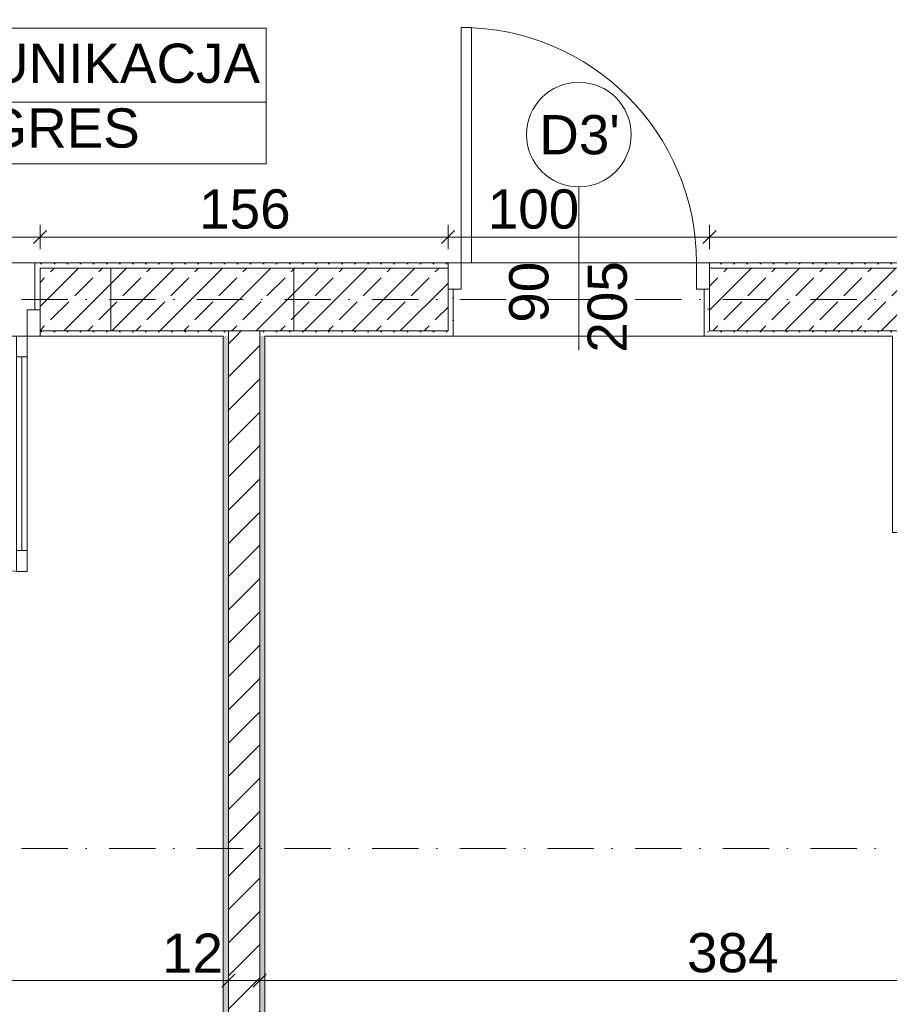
# Model space of a CAD drawing. Header units: millimetres. Extents: x -126271 to -91276, y -179170 to 5194.
# Tile 12 of 34: x -116908 to -113582, y -100562 to -96797. Entities that reach past the tile are written whole.
import ezdxf
from ezdxf.enums import TextEntityAlignment as Align

# ---------------------------------------------------------------- set-up
doc = ezdxf.new("R2010")
doc.units = ezdxf.units.MM
doc.header["$MEASUREMENT"] = 0
doc.linetypes.add('Kropki i Kreski', pattern=[335.138881, 176.388884, -88.194442, 0, -70.555556])
doc.linetypes.add('Przerywana', pattern=[282.222223, 141.111112, -141.111112])
for name, color, linetype, lineweight in [('Nowe_Drzwi Archicad_Nr_pióra__3', 7, 'Continuous', 13), ('Nowe_Konstrukcja - Słupy_Nr_pióra__21', 7, 'Continuous', 20), ('Nowe_Konstrukcja - Słupy_Nr_pióra__4', 8, 'Continuous', 13), ('Nowe_Konstrukcja - Słupy_Nr_pióra__41', 7, 'Continuous', 13), ('Nowe_Konstrukcja - Ściany zew_Nr_pióra__21', 7, 'Continuous', 20), ('Nowe_Konstrukcja - Ściany zew_Nr_pióra__3', 7, 'Continuous', 13), ('Nowe_Osie_Nr_pióra__4', 8, 'Continuous', 13), ('Nowe_Wymiarowanie - Ogólne_Nr_pióra__42', 8, 'Continuous', 25), ('Nowe_Znaczniki drzwi Archicada_Nr_pióra__2', 8, 'Continuous', 15), ('Nowe_Znaczniki drzwi Archicada_Nr_pióra__7', 7, 'Continuous', 35)]:
    doc.layers.add(name, color=color, linetype=linetype, lineweight=lineweight)
for name, color, linetype in [('Nowe_Elementy Modelu - Strefy', 7, 'Continuous'), ('Nowe_Konstrukcja - Słupy', 7, 'Continuous'), ('Nowe_Konstrukcja - Ściany zew', 7, 'Continuous'), ('Nowe_Osie', 7, 'Continuous'), ('Nowe_Wymiarowanie - Ogólne', 7, 'Continuous'), ('Nowe_Znaczniki drzwi Archicada', 7, 'Continuous')]:
    doc.layers.add(name, color=color, linetype=linetype)
for name, color, linetype, lineweight, true_color in [('Nowe_Elementy Modelu - Strefy_Nr_pióra__121', 7, 'Continuous', 0, 0xd5e3e3), ('Nowe_Konstrukcja - Słupy_Nr_pióra__1', 7, 'Continuous', 13, 0x6879ec), ('Nowe_Konstrukcja - Słupy_Nr_pióra__101', 250, 'Continuous', 13, 0x333333), ('Nowe_Konstrukcja - Ściany zew_Nr_pióra__23', 7, 'Continuous', 13, 0x858585), ('Nowe_Metryczki pomieszczeń Archicada_Nr_pióra__81', 7, 'Continuous', 13, 0x6a6a6a), ('Nowe_Wymiarowanie - Ogólne_Nr_pióra__81', 7, 'Continuous', 13, 0x6a6a6a), ('Nowe_Znaczniki drzwi Archicada_Nr_pióra__81', 7, 'Continuous', 13, 0x6a6a6a)]:
    doc.layers.add(name, color=color, linetype=linetype, lineweight=lineweight, true_color=true_color)
doc.styles.add('STYL_AUTOMATYCZNY_1', font='arial.ttf')
doc.styles.add('STYL_AUTOMATYCZNY_2', font='arial.ttf')
doc.dimstyles.new('STYL_AUTOMATYCZNY__1', dxfattribs={"dimtxt": 150, "dimasz": 47.5, "dimexe": 0.18, "dimexo": 0.0625, "dimgap": 0, "dimtad": 1, "dimtih": 1, "dimtoh": 1, "dimdec": 0, "dimlfac": 0.1, "dimzin": 0, "dimdsep": 46, "dimtxsty": 'STYL_AUTOMATYCZNY_1', "dimblk": 'ARROWHEAD_6', "dimblk1": 'ARROWHEAD_6', "dimblk2": 'ARROWHEAD_6', "dimcen": 0.09, "dimse1": 1, "dimse2": 1, "dimclrd": 256, "dimclre": 256, "dimclrt": 8, "dimazin": 0, "dimtfac": 1, "dimtdec": 4, "dimtmove": 0, "dimatfit": 3, "dimfxl": 0, "dimtolj": 1, "dimtzin": 0, "dimarcsym": 0})
doc.dimstyles.new('STYL_AUTOMATYCZNY__2', dxfattribs={"dimtxt": 150, "dimasz": 47.5, "dimexe": 0.18, "dimexo": 0.0625, "dimgap": 0, "dimtad": 1, "dimdec": 0, "dimlfac": 0.1, "dimzin": 0, "dimdsep": 46, "dimtxsty": 'STYL_AUTOMATYCZNY_1', "dimblk": 'ARROWHEAD_6', "dimblk1": 'ARROWHEAD_6', "dimblk2": 'ARROWHEAD_6', "dimcen": 0.09, "dimse1": 1, "dimse2": 1, "dimclrd": 256, "dimclre": 256, "dimclrt": 8, "dimazin": 0, "dimtfac": 1, "dimtdec": 4, "dimtmove": 0, "dimatfit": 3, "dimfxl": 0, "dimtolj": 1, "dimtzin": 0, "dimarcsym": 0})
doc.dimstyles.new('STYL_AUTOMATYCZNY__3', dxfattribs={"dimtxt": 150, "dimasz": 47.5, "dimexe": 0.18, "dimexo": 0.0625, "dimgap": 0, "dimtad": 1, "dimtih": 1, "dimtoh": 1, "dimdec": 0, "dimlfac": 0.1, "dimzin": 0, "dimdsep": 46, "dimtxsty": 'STYL_AUTOMATYCZNY_1', "dimblk": 'ARROWHEAD_6', "dimblk1": 'ARROWHEAD_6', "dimblk2": 'ARROWHEAD_6', "dimcen": 0.09, "dimse1": 1, "dimse2": 1, "dimclrd": 256, "dimclre": 256, "dimclrt": 8, "dimazin": 0, "dimtfac": 1, "dimtdec": 4, "dimtmove": 2, "dimatfit": 3, "dimfxl": 0, "dimtolj": 1, "dimtzin": 0, "dimarcsym": 0})
pattern_1 = [(45, (0, 0), (-63.63961, 63.63961), [])]
pattern_2 = [(0, (0, 0), (0, 86.60254), [0, -50]), (0, (25, 43.3), (0, 86.60254), [0, -50])]
pattern_3 = [(45, (0, 0), (-91.92388, 91.92388), []), (45, (-45.96, 45.96), (-91.92388, 91.92388), [97.5, -32.5])]

# ---------------------------------------------------------------- blocks, each defined once
blk = doc.blocks.new('KOMUNIKACJA_-01_01_4_1', base_point=(-117525.4, -97111.9))
at = {"layer": 'Nowe_Metryczki pomieszczeń Archicada_Nr_pióra__81', "color": 251, "linetype": 'Continuous', "lineweight": 13, "true_color": 0x6a6a6a}
for p, q in [((-118305.8, -96829.1), (-115965.2, -96829.1)), ((-118305.8, -97347.7), (-118305.8, -96829.1)), ((-118266.8, -96855), (-117564.4, -96855)), ((-118266.8, -97081.3), (-118266.8, -96855)), ((-117564.4, -96855), (-117564.4, -97081.3)), ((-117525.4, -96829.1), (-117525.4, -97347.7)), ((-115965.2, -96829.1), (-115965.2, -97347.7)), ((-117564.4, -97081.3), (-118266.8, -97081.3)), ((-118305.8, -97111.9), (-115965.2, -97111.9)), ((-115965.2, -97347.7), (-118305.8, -97347.7))]:
    blk.add_line(p, q, dxfattribs=at)
at = {"layer": 'Nowe_Metryczki pomieszczeń Archicada_Nr_pióra__81', "color": 251, "lineweight": 13, "true_color": 0x6a6a6a}
for tag, height, style, p in [('ROOM_NUMBER', 180, 'STYL_AUTOMATYCZNY_2', (-117915.6, -96957)), ('ROOM_NAME', 150, 'STYL_AUTOMATYCZNY_1', (-116745.3, -96963.2)), ('floor_f', 150, 'STYL_AUTOMATYCZNY_1', (-116745.3, -97210.7)), ('ROOM_CALC_AREA', 150, 'STYL_AUTOMATYCZNY_1', (-117915.6, -97224))]:
    blk.add_attdef(tag, text='', height=height, dxfattribs=dict(at, style=style)).set_placement(p, align=Align.MIDDLE_CENTER)
blk = doc.blocks.new('Ściana_14_1', base_point=(-115969.5, -97726.6))
at = {"layer": 'Nowe_Konstrukcja - Ściany zew_Nr_pióra__23', "linetype": 'Continuous', "lineweight": 13, "true_color": 0x858585}
h = blk.add_hatch(dxfattribs=at)
h.set_pattern_fill('Bloczki_ceramiczne_0001', color=252, style=0, pattern_type=2)
h.set_pattern_definition(pattern_1)
h.paths.add_polyline_path([(-115989.5, -97986.7), (-116109.5, -97986.7), (-116109.5, -98006.6), (-115989.5, -98006.6)])
h = blk.add_hatch(dxfattribs=at)
h.set_pattern_fill('Tynk_0001', color=252, style=0, pattern_type=2)
h.set_pattern_definition(pattern_2)
h.paths.add_polyline_path([(-116129.5, -98006.6), (-116129.5, -102826.6), (-116109.5, -102826.6), (-116109.5, -98006.6)])
h = blk.add_hatch(dxfattribs=at)
h.set_pattern_fill('Bloczki_ceramiczne_0001', color=252, style=0, pattern_type=2)
h.set_pattern_definition(pattern_1)
h.paths.add_polyline_path([(-115989.5, -102826.6), (-115989.5, -98006.6), (-116109.5, -98006.6), (-116109.5, -102826.6)])
h = blk.add_hatch(dxfattribs=at)
h.set_pattern_fill('Tynk_0001', color=252, style=0, pattern_type=2)
h.set_pattern_definition(pattern_2)
h.paths.add_polyline_path([(-115969.5, -102826.6), (-115969.5, -98006.6), (-115989.5, -98006.6), (-115989.5, -102826.6)])
at = {"layer": 'Nowe_Konstrukcja - Ściany zew_Nr_pióra__21', "color": 7, "linetype": 'Continuous', "lineweight": 20, "flags": 128}
for points in [[(-116129.5, -98006.6), (-116129.5, -102826.6)], [(-115969.5, -102826.6), (-115969.5, -98006.6)]]:
    blk.add_lwpolyline(points, dxfattribs=at)
at = {"layer": 'Nowe_Konstrukcja - Ściany zew_Nr_pióra__3', "color": 7, "linetype": 'Continuous', "lineweight": 13}
for p, q in [((-116109.5, -97986.7), (-116109.5, -98006.6)), ((-115989.5, -98006.6), (-115989.5, -97986.7)), ((-116109.5, -98006.6), (-116109.5, -102826.6)), ((-115989.5, -102826.6), (-115989.5, -98006.6))]:
    blk.add_line(p, q, dxfattribs=at)
blk = doc.blocks.new('Drzwi 27_2')
at = {"layer": 'Nowe_Drzwi Archicad_Nr_pióra__3', "color": 7, "linetype": 'Continuous', "lineweight": 13}
for p, q in [((410, 820), (410, 900)), ((410, 900), (450, 900)), ((450, 900), (450, 820)), ((450, 820), (410, 820)), ((430, 820), (430, 80)), ((410, 0), (410, 80)), ((410, 80), (450, 80)), ((450, 80), (450, 0)), ((-450, 0), (-500, 0)), ((-500, 0), (-500, -100)), ((-500, 0), (-500, -20)), ((-500, 0), (-500, -20)), ((-450, -100), (-450, 0)), ((450, 0), (410, 0)), ((500, 0), (450, 0)), ((450, 0), (450, -100)), ((500, -100), (500, 0)), ((500, 0), (500, -20)), ((500, 0), (500, -20)), ((-500, -20), (-500, -100)), ((-500, -20), (-500, -100)), ((500, -20), (500, -100)), ((500, -20), (500, -100)), ((-500, -100), (-450, -100)), ((-480, -100), (-480, -280)), ((450, -100), (500, -100)), ((480, -100), (480, -280)), ((-500, -280), (-480, -280)), ((500, -280), (480, -280))]:
    blk.add_line(p, q, dxfattribs=at)
at = {"layer": 'Nowe_Drzwi Archicad_Nr_pióra__3', "color": 7, "linetype": 'Continuous', "lineweight": 13, "flags": 128}
for points in [[(430, 820), (430, 80), (410, 80), (410, 820)], [(450, 820), (450, 80), (430, 80), (430, 820)]]:
    blk.add_lwpolyline(points, close=True, dxfattribs=at)
at = {"layer": 'Nowe_Drzwi Archicad_Nr_pióra__3', "color": 7, "linetype": 'Continuous', "lineweight": 13}
blk.add_arc((450, 0), 900, 90, 180, dxfattribs=at)
blk = doc.blocks.new('Drzwi 27_3')
at = {"layer": 'Nowe_Drzwi Archicad_Nr_pióra__3', "color": 7, "linetype": 'Continuous', "lineweight": 13}
for p, q in [((410, 0), (410, 900)), ((410, 900), (450, 900)), ((450, 900), (450, 0)), ((-450, 0), (-500, 0)), ((-500, 0), (-500, -100)), ((-500, 0), (-500, -20)), ((-500, 0), (-500, -20)), ((-450, -100), (-450, 0)), ((450, 0), (410, 0)), ((500, 0), (450, 0)), ((450, 0), (450, -100)), ((500, -100), (500, 0)), ((500, 0), (500, -20)), ((500, 0), (500, -20)), ((-500, -20), (-500, -100)), ((-500, -20), (-500, -100)), ((500, -20), (500, -100)), ((500, -20), (500, -100)), ((-500, -100), (-450, -100)), ((-480, -100), (-480, -280)), ((450, -100), (500, -100)), ((480, -100), (480, -280)), ((-500, -280), (-480, -280)), ((500, -280), (480, -280))]:
    blk.add_line(p, q, dxfattribs=at)
blk.add_arc((450, 0), 900, 90, 180, dxfattribs=at)
blk = doc.blocks.new('Znacznik D 27_10')
at = {"layer": 'Nowe_Znaczniki drzwi Archicada_Nr_pióra__2', "color": 8, "linetype": 'Continuous', "lineweight": 15, "flags": 128}
blk.add_lwpolyline([(-200, -770.6, 1), (200, -770.6, 1)], format="xyb", close=True, dxfattribs=at)
at = {"layer": 'Nowe_Znaczniki drzwi Archicada_Nr_pióra__81', "color": 251, "linetype": 'Continuous', "lineweight": 13, "true_color": 0x6a6a6a}
blk.add_line((0, -570.6), (0, 53.7), dxfattribs=at)
at = {"layer": 'Nowe_Znaczniki drzwi Archicada_Nr_pióra__7', "color": 7, "lineweight": 35, "char_height": 150, "attachment_point": 7, "style": 'STYL_AUTOMATYCZNY_1'}
for s, insert, rotation in [('\\A1;{\\pql;\\pt0;\\fArial|b0|i0|c238|p0;\\W1.000000;205\\fArial|b0|i0|c238|p0;\\W1.000000;\\A1{\\H.66x;\\S^  ;}\\fArial|b0|i0|c238|p0;\\W1.000000;\\fArial|b0|i0|c238|p0;\\W1.000000;}', (-227.5, 63.3), 270), ('\\A1;{\\pql;\\pt0;\\fArial|b0|i0|c238|p0;\\W1.000000;90\\fArial|b0|i0|c238|p0;\\W1.000000;\\A1{\\H.66x;\\S^  ;}\\fArial|b0|i0|c238|p0;\\W1.000000;\\fArial|b0|i0|c238|p0;\\W1.000000;}', (72.5, -51.1), 270), ("\\A1;{\\pql;\\pt0;\\fArial|b0|i0|c238|p0;\\W1.000000;D3'\\fArial|b0|i0|c238|p0;\\W1.000000;\\fArial|b0|i0|c238|p0;\\W1.000000;\\fArial|b0|i0|c238|p0;\\W1.000000;}", (151.1, -693), 180)]:
    blk.add_mtext(s, dxfattribs=dict(at, insert=insert, rotation=rotation))
blk = doc.blocks.new('Ściana_22_1', base_point=(-105729.5, -97726.6))
at = {"layer": 'Nowe_Konstrukcja - Ściany zew_Nr_pióra__23', "linetype": 'Continuous', "lineweight": 13, "true_color": 0x858585}
h = blk.add_hatch(dxfattribs=at)
h.set_pattern_fill('Tynk_0001', color=252, style=0, pattern_type=2)
h.set_pattern_definition(pattern_2)
h.paths.add_polyline_path([(-116829.5, -97726.6), (-116849.5, -97726.6), (-116849.5, -97906.6), (-116829.5, -97906.6), (-116829.5, -97746.6)])
h = blk.add_hatch(dxfattribs=at)
h.set_pattern_fill('Tynk_0001', color=252, style=0, pattern_type=2)
h.set_pattern_definition(pattern_2)
h.paths.add_polyline_path([(-116829.5, -97746.6), (-115269.5, -97746.6), (-115269.5, -97726.6), (-116829.5, -97726.6)])
h = blk.add_hatch(dxfattribs=at)
h.set_pattern_fill('Beton_zbrojony_0001', color=252, style=0, pattern_type=2)
h.set_pattern_definition(pattern_3)
h.paths.add_polyline_path([(-116829.5, -97906.6), (-116829.5, -97986.6), (-116559.5, -97986.6), (-116559.5, -97746.7), (-115859.5, -97746.7), (-115859.5, -97986.6), (-115269.5, -97986.6), (-115269.5, -97826.6), (-115269.5, -97746.6), (-116829.5, -97746.6)])
h = blk.add_hatch(dxfattribs=at)
h.set_pattern_fill('Tynk_0001', color=252, style=0, pattern_type=2)
h.set_pattern_definition(pattern_2)
h.paths.add_polyline_path([(-111569.5, -97726.6), (-114269.5, -97726.6), (-114269.5, -97746.6), (-111569.5, -97746.6)])
h = blk.add_hatch(dxfattribs=at)
h.set_pattern_fill('Beton_zbrojony_0001', color=252, style=0, pattern_type=2)
h.set_pattern_definition(pattern_3)
h.paths.add_polyline_path([(-114269.5, -97746.6), (-114269.5, -97826.6), (-114269.5, -97986.6), (-112149.5, -97986.6), (-112149.5, -97746.6)])
h = blk.add_hatch(dxfattribs=at)
h.set_pattern_fill('Tynk_0001', color=252, style=0, pattern_type=2)
h.set_pattern_definition(pattern_2)
h.paths.add_polyline_path([(-115249.5, -98006.6), (-115249.5, -97826.6), (-115269.5, -97826.6), (-115269.5, -97986.6), (-115269.5, -98006.6)])
h = blk.add_hatch(dxfattribs=at)
h.set_pattern_fill('Tynk_0001', color=252, style=0, pattern_type=2)
h.set_pattern_definition(pattern_2)
h.paths.add_polyline_path([(-114269.5, -98006.6), (-114269.5, -97986.6), (-114269.5, -97826.6), (-114289.5, -97826.6), (-114289.5, -98006.6)])
h = blk.add_hatch(dxfattribs=at)
h.set_pattern_fill('Tynk_0001', color=252, style=0, pattern_type=2)
h.set_pattern_definition(pattern_2)
h.paths.add_polyline_path([(-116559.5, -97986.6), (-116829.5, -97986.6), (-116829.5, -98006.6), (-116129.5, -98006.6), (-116129.5, -97986.7), (-116559.5, -97986.7)])
h = blk.add_hatch(dxfattribs=at)
h.set_pattern_fill('Tynk_0001', color=252, style=0, pattern_type=2)
h.set_pattern_definition(pattern_2)
h.paths.add_polyline_path([(-116109.5, -97986.7), (-116129.5, -97986.7), (-116129.5, -98006.6), (-116109.5, -98006.6)])
h = blk.add_hatch(dxfattribs=at)
h.set_pattern_fill('Tynk_0001', color=252, style=0, pattern_type=2)
h.set_pattern_definition(pattern_2)
h.paths.add_polyline_path([(-115969.5, -97986.7), (-115989.5, -97986.7), (-115989.5, -98006.6), (-115969.5, -98006.6)])
h = blk.add_hatch(dxfattribs=at)
h.set_pattern_fill('Tynk_0001', color=252, style=0, pattern_type=2)
h.set_pattern_definition(pattern_2)
h.paths.add_polyline_path([(-115969.5, -98006.6), (-115269.5, -98006.6), (-115269.5, -97986.6), (-115859.5, -97986.6), (-115859.5, -97986.7), (-115969.5, -97986.7)])
h = blk.add_hatch(dxfattribs=at)
h.set_pattern_fill('Tynk_0001', color=252, style=0, pattern_type=2)
h.set_pattern_definition(pattern_2)
h.paths.add_polyline_path([(-114269.5, -98006.6), (-113569.5, -98006.6), (-113569.5, -97986.6), (-114269.5, -97986.6)])
at = {"layer": 'Nowe_Konstrukcja - Ściany zew_Nr_pióra__21', "color": 7, "linetype": 'Continuous', "lineweight": 20}
for p, q in [((-116849.5, -97906.6), (-116849.5, -97726.6)), ((-116829.5, -97726.6), (-116849.5, -97726.6)), ((-115269.5, -97726.6), (-115269.5, -97746.6)), ((-115269.5, -97746.6), (-115269.5, -97826.6)), ((-114269.5, -97726.6), (-114269.5, -97746.6)), ((-114269.5, -97746.6), (-114269.5, -97826.6)), ((-115269.5, -97826.6), (-115249.5, -97826.6)), ((-115249.5, -97826.6), (-115249.5, -98006.6)), ((-114289.5, -97826.6), (-114289.5, -98006.6)), ((-114269.5, -97826.6), (-114289.5, -97826.6)), ((-116829.5, -97906.6), (-116849.5, -97906.6)), ((-116829.5, -97986.6), (-116829.5, -97906.6)), ((-116829.5, -98006.6), (-116829.5, -97986.6)), ((-115269.5, -98006.6), (-115249.5, -98006.6)), ((-114269.5, -98006.6), (-114289.5, -98006.6))]:
    blk.add_line(p, q, dxfattribs=at)
at = {"layer": 'Nowe_Konstrukcja - Ściany zew_Nr_pióra__21', "color": 7, "linetype": 'Continuous', "lineweight": 20, "flags": 128}
for points in [[(-115269.5, -97726.6), (-116829.5, -97726.6)], [(-111569.5, -97726.6), (-114269.5, -97726.6)], [(-116829.5, -98006.6), (-116129.5, -98006.6)], [(-115969.5, -98006.6), (-115269.5, -98006.6)], [(-114269.5, -98006.6), (-113569.5, -98006.6)]]:
    blk.add_lwpolyline(points, dxfattribs=at)
at = {"layer": 'Nowe_Konstrukcja - Ściany zew_Nr_pióra__3', "color": 7, "linetype": 'Continuous', "lineweight": 13}
for p, q in [((-115269.5, -97746.6), (-116829.5, -97746.6)), ((-116829.5, -97746.6), (-116829.5, -97906.6)), ((-112149.5, -97746.6), (-114269.5, -97746.6)), ((-115269.5, -97986.6), (-115269.5, -97826.6)), ((-114269.5, -97986.6), (-114269.5, -97826.6)), ((-116829.5, -97986.6), (-116559.5, -97986.6)), ((-116109.5, -97986.7), (-116109.5, -98006.6)), ((-115989.5, -98006.6), (-115989.5, -97986.7)), ((-115859.5, -97986.6), (-115269.5, -97986.6)), ((-114269.5, -97986.6), (-113549.5, -97986.6))]:
    blk.add_line(p, q, dxfattribs=at)
at = {"layer": 'Nowe_Drzwi Archicad_Nr_pióra__3', "color": 7, "linetype": 'Continuous', "lineweight": 13, "xscale": -1, "zscale": 1000}
blk.add_blockref('Drzwi 27_3', (-114769.5, -97726.6), dxfattribs=at)
at = {"layer": 'Nowe_Drzwi Archicad_Nr_pióra__3', "color": 7, "linetype": 'Continuous', "lineweight": 13, "xscale": -1, "zscale": 1000, "rotation": 180}
blk.add_blockref('Drzwi 27_2', (-117329.5, -98006.6), dxfattribs=at)
at = {"layer": 'Nowe_Znaczniki drzwi Archicada', "color": 251, "lineweight": 13, "true_color": 0x6a6a6a, "rotation": 180}
blk.add_blockref('Znacznik D 27_10', (-114769.5, -98006.6), dxfattribs=at)
blk = doc.blocks.new('Standardowy znacznik osi_5')
at = {"layer": 'Nowe_Osie_Nr_pióra__4', "color": 8, "linetype": 'Kropki i Kreski', "lineweight": 13}
blk.add_line((1000, 0), (32849.3, 0), dxfattribs=at)
at = {"layer": 'Nowe_Osie_Nr_pióra__4', "color": 8, "lineweight": 13, "style": 'STYL_AUTOMATYCZNY_1'}
for tag, p in [('AC_MarkerText_1_0', (-250, -239.3)), ('AC_MarkerText_1_1', (34099.3, -239.3))]:
    blk.add_attdef(tag, text='', height=250, rotation=180, dxfattribs=at).set_placement(p, align=Align.TOP_CENTER)
blk = doc.blocks.new('*D117')
at = {"layer": 'Nowe_Wymiarowanie - Ogólne_Nr_pióra__81', "color": 251, "linetype": 'Continuous', "lineweight": 13, "true_color": 0x6a6a6a}
for p, q in [((-121834.5, -92425.5), (-121784.5, -92375.5)), ((-121809.5, -92353.7), (-121809.5, -92447.4)), ((-114334.5, -92425.5), (-114284.5, -92375.5)), ((-114309.5, -92353.7), (-114309.5, -92447.4)), ((-114309.5, -92400.5), (-121809.5, -92400.5))]:
    blk.add_line(p, q, dxfattribs=at)
at = {"layer": 'Nowe_Wymiarowanie - Ogólne_Nr_pióra__42', "color": 8, "lineweight": 25, "char_height": 150, "attachment_point": 7, "style": 'STYL_AUTOMATYCZNY_1'}
for s, insert in [('\\A1;{\\pql;\\fArial|b0|i0|c238|p0;\\W1.000000;24}', (-121784.5, -92370.5)), ('\\A1;{\\pql;\\fArial|b0|i0|c238|p0;\\W1.000000;750}', (-118116.7, -92370.5))]:
    blk.add_mtext(s, dxfattribs=dict(at, insert=insert))
blk = doc.blocks.new('ARROWHEAD_6')
at = {"color": 0, "linetype": 'Continuous', "lineweight": 0}
for p, q in [((0, 0), (-1, 0)), ((-0.5, -0.5), (0.5, 0.5))]:
    blk.add_line(p, q, dxfattribs=at)
blk = doc.blocks.new('*D122')
at = {"layer": 'Nowe_Wymiarowanie - Ogólne_Nr_pióra__81', "color": 251, "linetype": 'Continuous', "lineweight": 13, "true_color": 0x6a6a6a}
for p, q in [((-117804.5, -97602.7), (-117854.5, -97652.7)), ((-117829.5, -97674.6), (-117829.5, -97580.8)), ((-116804.5, -97602.7), (-116854.5, -97652.7)), ((-116829.5, -97674.6), (-116829.5, -97580.8)), ((-117829.5, -97627.7), (-116829.5, -97627.7))]:
    blk.add_line(p, q, dxfattribs=at)
at = {"layer": 'Nowe_Wymiarowanie - Ogólne_Nr_pióra__42', "color": 8, "lineweight": 25, "insert": (-117501.1, -97597.7), "char_height": 150, "attachment_point": 7, "style": 'STYL_AUTOMATYCZNY_1'}
blk.add_mtext('\\A1;{\\pql;\\fArial|b0|i0|c238|p0;\\W1.000000;100}', dxfattribs=at)
blk = doc.blocks.new('*D123')
at = {"layer": 'Nowe_Wymiarowanie - Ogólne_Nr_pióra__81', "color": 251, "linetype": 'Continuous', "lineweight": 13, "true_color": 0x6a6a6a}
for p, q in [((-116804.5, -97602.7), (-116854.5, -97652.7)), ((-116829.5, -97674.6), (-116829.5, -97580.8)), ((-115244.5, -97602.7), (-115294.5, -97652.7)), ((-115269.5, -97674.6), (-115269.5, -97580.8)), ((-116829.5, -97627.7), (-115269.5, -97627.7))]:
    blk.add_line(p, q, dxfattribs=at)
at = {"layer": 'Nowe_Wymiarowanie - Ogólne_Nr_pióra__42', "color": 8, "lineweight": 25, "insert": (-116221.1, -97597.7), "char_height": 150, "attachment_point": 7, "style": 'STYL_AUTOMATYCZNY_1'}
blk.add_mtext('\\A1;{\\pql;\\fArial|b0|i0|c238|p0;\\W1.000000;156}', dxfattribs=at)
blk = doc.blocks.new('*D124')
at = {"layer": 'Nowe_Wymiarowanie - Ogólne_Nr_pióra__81', "color": 251, "linetype": 'Continuous', "lineweight": 13, "true_color": 0x6a6a6a}
for p, q in [((-115244.5, -97602.7), (-115294.5, -97652.7)), ((-115269.5, -97674.6), (-115269.5, -97580.8)), ((-114244.5, -97602.7), (-114294.5, -97652.7)), ((-114269.5, -97674.6), (-114269.5, -97580.8)), ((-115269.5, -97627.7), (-114269.5, -97627.7))]:
    blk.add_line(p, q, dxfattribs=at)
at = {"layer": 'Nowe_Wymiarowanie - Ogólne_Nr_pióra__42', "color": 8, "lineweight": 25, "insert": (-115117.5, -97597.7), "char_height": 150, "attachment_point": 7, "style": 'STYL_AUTOMATYCZNY_1'}
blk.add_mtext('\\A1;{\\pql;\\fArial|b0|i0|c238|p0;\\W1.000000;100}', dxfattribs=at)
blk = doc.blocks.new('*D125')
at = {"layer": 'Nowe_Wymiarowanie - Ogólne_Nr_pióra__81', "color": 251, "linetype": 'Continuous', "lineweight": 13, "true_color": 0x6a6a6a}
for p, q in [((-114244.5, -97602.7), (-114294.5, -97652.7)), ((-114269.5, -97674.6), (-114269.5, -97580.8)), ((-111544.5, -97602.7), (-111594.5, -97652.7)), ((-111569.5, -97674.6), (-111569.5, -97580.8)), ((-114269.5, -97627.7), (-111569.5, -97627.7))]:
    blk.add_line(p, q, dxfattribs=at)
at = {"layer": 'Nowe_Wymiarowanie - Ogólne_Nr_pióra__42', "color": 8, "lineweight": 25, "insert": (-113091.1, -97597.7), "char_height": 150, "attachment_point": 7, "style": 'STYL_AUTOMATYCZNY_1'}
blk.add_mtext('\\A1;{\\pql;\\fArial|b0|i0|c238|p0;\\W1.000000;270}', dxfattribs=at)
blk = doc.blocks.new('*D136')
at = {"layer": 'Nowe_Wymiarowanie - Ogólne_Nr_pióra__81', "color": 251, "linetype": 'Continuous', "lineweight": 13, "true_color": 0x6a6a6a}
for p, q in [((-118849.7, -100518.9), (-118849.7, -100425.1)), ((-116109.5, -100518.9), (-116109.5, -100425.1)), ((-118824.7, -100447), (-118874.7, -100497)), ((-118849.7, -100472), (-116109.5, -100472)), ((-116084.5, -100447), (-116134.5, -100497))]:
    blk.add_line(p, q, dxfattribs=at)
at = {"layer": 'Nowe_Wymiarowanie - Ogólne_Nr_pióra__42', "color": 8, "lineweight": 25, "char_height": 150, "attachment_point": 7, "style": 'STYL_AUTOMATYCZNY_1'}
for s, insert in [('\\A1;{\\pql;\\fArial|b0|i0|c238|p0;\\W1.000000;274}', (-117765.6, -100442)), ('\\A1;{\\pql;\\fArial|b0|i0|c238|p0;\\W1.000000;12}', (-116363.4, -100442))]:
    blk.add_mtext(s, dxfattribs=dict(at, insert=insert))
blk = doc.blocks.new('*D137')
at = {"layer": 'Nowe_Wymiarowanie - Ogólne_Nr_pióra__81', "color": 251, "linetype": 'Continuous', "lineweight": 13, "true_color": 0x6a6a6a}
for p, q in [((-116109.5, -100518.9), (-116109.5, -100425.1)), ((-115989.5, -100518.9), (-115989.5, -100425.1)), ((-116084.5, -100447), (-116134.5, -100497)), ((-116109.5, -100472), (-115989.5, -100472)), ((-115964.5, -100447), (-116014.5, -100497))]:
    blk.add_line(p, q, dxfattribs=at)
blk = doc.blocks.new('*D138')
at = {"layer": 'Nowe_Wymiarowanie - Ogólne_Nr_pióra__81', "color": 251, "linetype": 'Continuous', "lineweight": 13, "true_color": 0x6a6a6a}
for p, q in [((-115989.5, -100518.9), (-115989.5, -100425.1)), ((-112149.5, -100518.9), (-112149.5, -100425.1)), ((-115964.5, -100447), (-116014.5, -100497)), ((-115989.5, -100472), (-112149.5, -100472)), ((-112124.5, -100447), (-112174.5, -100497))]:
    blk.add_line(p, q, dxfattribs=at)
at = {"layer": 'Nowe_Wymiarowanie - Ogólne_Nr_pióra__42', "color": 8, "lineweight": 25, "char_height": 150, "attachment_point": 7, "style": 'STYL_AUTOMATYCZNY_1'}
for s, insert in [('\\A1;{\\pql;\\fArial|b0|i0|c238|p0;\\W1.000000;384}', (-114355.5, -100442)), ('\\A1;{\\pql;\\fArial|b0|i0|c238|p0;\\W1.000000;24}', (-112403.3, -100442))]:
    blk.add_mtext(s, dxfattribs=dict(at, insert=insert))
blk = doc.blocks.new('*D148')
at = {"layer": 'Nowe_Wymiarowanie - Ogólne_Nr_pióra__81', "color": 251, "linetype": 'Continuous', "lineweight": 13, "true_color": 0x6a6a6a}
for p, q in [((-121341.1, -96101.6), (-121291.1, -96151.6)), ((-121269.2, -96126.6), (-121362.9, -96126.6)), ((-121316.1, -102826.6), (-121316.1, -96126.6)), ((-121341.1, -102801.6), (-121291.1, -102851.6)), ((-121269.2, -102826.6), (-121362.9, -102826.6)), ((-121316.1, -102864.1), (-121316.1, -102826.6))]:
    blk.add_line(p, q, dxfattribs=at)
at = {"layer": 'Nowe_Wymiarowanie - Ogólne_Nr_pióra__42', "color": 8, "lineweight": 25, "char_height": 150, "attachment_point": 7, "rotation": 90, "style": 'STYL_AUTOMATYCZNY_1'}
for s, insert in [('\\A1;{\\pql;\\fArial|b0|i0|c238|p0;\\W1.000000;12}', (-121346.1, -96380.4)), ('\\A1;{\\pql;\\fArial|b0|i0|c238|p0;\\W1.000000;670}', (-121346.1, -99762.6))]:
    blk.add_mtext(s, dxfattribs=dict(at, insert=insert))
blk = doc.blocks.new('*D156')
at = {"layer": 'Nowe_Wymiarowanie - Ogólne_Nr_pióra__81', "color": 251, "linetype": 'Continuous', "lineweight": 13, "true_color": 0x6a6a6a}
for p, q in [((-112306.9, -96101.6), (-112256.9, -96151.6)), ((-112235, -96126.6), (-112328.8, -96126.6)), ((-112281.9, -97746.6), (-112281.9, -96126.6)), ((-112306.9, -97721.6), (-112256.9, -97771.6)), ((-112235, -97746.6), (-112328.8, -97746.6))]:
    blk.add_line(p, q, dxfattribs=at)
at = {"layer": 'Nowe_Wymiarowanie - Ogólne_Nr_pióra__42', "color": 8, "lineweight": 25, "char_height": 150, "attachment_point": 7, "rotation": 90, "style": 'STYL_AUTOMATYCZNY_1'}
for s, insert in [('\\A1;{\\pql;\\fArial|b0|i0|c238|p0;\\W1.000000;12}', (-112311.9, -96380.4)), ('\\A1;{\\pql;\\fArial|b0|i0|c238|p0;\\W1.000000;162}', (-112311.9, -97108.2)), ('\\A1;{\\pql;\\fArial|b0|i0|c238|p0;\\W1.000000;24}', (-112311.9, -97721.6))]:
    blk.add_mtext(s, dxfattribs=dict(at, insert=insert))
blk = doc.blocks.new('Słup_8_1', base_point=(-116209.5, -97866.7))
at = {"layer": 'Nowe_Konstrukcja - Słupy_Nr_pióra__4', "linetype": 'Continuous', "lineweight": 13}
h = blk.add_hatch(dxfattribs=at)
h.set_pattern_fill('Beton_zbrojony_0001', color=8, style=0, pattern_type=2)
h.set_pattern_definition(pattern_3)
h.paths.add_polyline_path([(-116559.5, -97986.7), (-115859.5, -97986.7), (-115859.5, -97746.7), (-116559.5, -97746.7)])
at = {"layer": 'Nowe_Konstrukcja - Słupy_Nr_pióra__21', "color": 7, "linetype": 'Continuous', "lineweight": 20, "flags": 128}
blk.add_lwpolyline([(-116559.5, -97986.7), (-115859.5, -97986.7), (-115859.5, -97746.7), (-116559.5, -97746.7)], close=True, dxfattribs=at)
blk = doc.blocks.new('Słup_10_1', base_point=(-116209.5, -97866.7))
at = {"layer": 'Nowe_Konstrukcja - Słupy_Nr_pióra__101', "linetype": 'Continuous', "lineweight": 13, "true_color": 0x333333}
h = blk.add_hatch(dxfattribs=at)
h.set_pattern_fill('Beton_zbrojony_0001', color=250, style=0, pattern_type=2)
h.set_pattern_definition(pattern_3)
h.paths.add_polyline_path([(-116559.5, -97986.7), (-115859.5, -97986.7), (-115859.5, -97746.7), (-116559.5, -97746.7)])
at = {"layer": 'Nowe_Konstrukcja - Słupy_Nr_pióra__41', "color": 7, "linetype": 'Continuous', "lineweight": 13, "flags": 128}
blk.add_lwpolyline([(-116559.5, -97986.7), (-115859.5, -97986.7), (-115859.5, -97746.7), (-116559.5, -97746.7)], close=True, dxfattribs=at)
blk = doc.blocks.new('Słup_21_1', base_point=(-116209.5, -97866.7))
at = {"layer": 'Nowe_Konstrukcja - Słupy_Nr_pióra__4', "linetype": 'Continuous', "lineweight": 13}
h = blk.add_hatch(dxfattribs=at)
h.set_pattern_fill('Beton_zbrojony_0001', color=8, style=0, pattern_type=2)
h.set_pattern_definition(pattern_3)
h.paths.add_polyline_path([(-116559.5, -97986.7), (-115859.5, -97986.7), (-115859.5, -97746.7), (-116559.5, -97746.7)])
at = {"layer": 'Nowe_Konstrukcja - Słupy_Nr_pióra__21', "color": 7, "linetype": 'Continuous', "lineweight": 20, "flags": 128}
blk.add_lwpolyline([(-116559.5, -97986.7), (-115859.5, -97986.7), (-115859.5, -97746.7), (-116559.5, -97746.7)], close=True, dxfattribs=at)
blk = doc.blocks.new('Słup_23_1', base_point=(-116209.5, -97866.7))
at = {"layer": 'Nowe_Konstrukcja - Słupy_Nr_pióra__101', "linetype": 'Continuous', "lineweight": 13, "true_color": 0x333333}
h = blk.add_hatch(dxfattribs=at)
h.set_pattern_fill('Beton_zbrojony_0001', color=250, style=0, pattern_type=2)
h.set_pattern_definition(pattern_3)
h.paths.add_polyline_path([(-116559.5, -97986.7), (-115859.5, -97986.7), (-115859.5, -97746.7), (-116559.5, -97746.7)])
at = {"layer": 'Nowe_Konstrukcja - Słupy_Nr_pióra__41', "color": 7, "linetype": 'Continuous', "lineweight": 13, "flags": 128}
blk.add_lwpolyline([(-116559.5, -97986.7), (-115859.5, -97986.7), (-115859.5, -97746.7), (-116559.5, -97746.7)], close=True, dxfattribs=at)
blk = doc.blocks.new('Słup_31_1', base_point=(-116209.5, -97866.7))
at = {"layer": 'Nowe_Konstrukcja - Słupy_Nr_pióra__1', "color": 171, "linetype": 'Przerywana', "lineweight": 13, "true_color": 0x6879ec, "flags": 128}
blk.add_lwpolyline([(-116559.5, -97986.7), (-115859.5, -97986.7), (-115859.5, -97746.7), (-116559.5, -97746.7)], close=True, dxfattribs=at)

msp = doc.modelspace()

# ---------------------------------------------------------------- linework, layer by layer
at = {"layer": 'Nowe_Elementy Modelu - Strefy_Nr_pióra__121', "color": 254, "linetype": 'Continuous', "lineweight": 0, "true_color": 0xd5e3e3, "flags": 128}
for points in [[(-111769.3, -97726.6), (-105869.5, -97726.6), (-105869.5, -96146.6), (-118829.7, -96146.6), (-118829.7, -97726.6)], [(-118829.7, -98006.6), (-118829.7, -102826.6), (-116129.5, -102826.6), (-116129.5, -98006.6)], [(-112169.5, -102826.6), (-112169.5, -98758), (-113569.5, -98758), (-113569.5, -98006.6), (-115969.5, -98006.6), (-115969.5, -102826.6)]]:
    msp.add_lwpolyline(points, close=True, dxfattribs=at)

# ---------------------------------------------------------------- block references
at = {"layer": 'Nowe_Elementy Modelu - Strefy', "color": 251, "linetype": 'Continuous', "lineweight": 13, "true_color": 0x6a6a6a}
msp.add_blockref('KOMUNIKACJA_-01_01_4_1', (-117525.4, -97111.9), dxfattribs=at).add_auto_attribs({'ROOM_NAME': 'KOMUNIKACJA', 'ROOM_NUMBER': '-01/01', 'ROOM_CALC_AREA': '20,9 m2', 'floor_f': 'GRES'})
at = {"layer": 'Nowe_Konstrukcja - Słupy', "color": 7, "lineweight": 20}
for name in ['Słup_8_1', 'Słup_21_1', 'Słup_31_1']:
    msp.add_blockref(name, (-116209.5, -97866.7), dxfattribs=at)
at = {"layer": 'Nowe_Konstrukcja - Słupy', "color": 7, "lineweight": 13}
for name in ['Słup_10_1', 'Słup_23_1']:
    msp.add_blockref(name, (-116209.5, -97866.7), dxfattribs=at)
at = {"layer": 'Nowe_Konstrukcja - Ściany zew', "color": 7, "lineweight": 20}
for name, p in [('Ściana_22_1', (-105729.5, -97726.6)), ('Ściana_14_1', (-115969.5, -97726.6))]:
    msp.add_blockref(name, p, dxfattribs=at)
at = {"layer": 'Nowe_Osie', "color": 8, "linetype": 'Continuous', "lineweight": 15, "zscale": 1000, "rotation": 180}
for p in [(-91921.8, -97866.6), (-91921.8, -99966.6)]:
    msp.add_blockref('Standardowy znacznik osi_5', p, dxfattribs=at)

# ---------------------------------------------------------------- dimensions: what is measured, and where the dimension line sits
at = {"layer": 'Nowe_Wymiarowanie - Ogólne', "color": 251, "linetype": 'Continuous', "lineweight": 13, "true_color": 0x6a6a6a}
dim = msp.add_linear_dim(base=(-121809.5, -92400.5), p1=(-114309.5, -93996.6), p2=(-121809.5, -97416.6), angle=180, dimstyle='STYL_AUTOMATYCZNY__1', dxfattribs=at)
dim.commit()
dim.dimension.update_dxf_attribs({"geometry": '*D117', "text_midpoint": (-117945.5, -92295.5), "dimtype": 160})
for base, p1, picture, middle in [((-121316.1, -96126.6), (-121789.5, -102826.6), '*D148', (-121421.1, -99591.4)), ((-112281.9, -96126.6), (-112349.6, -97746.6), '*D156', (-112386.9, -96937))]:
    dim = msp.add_linear_dim(base=base, p1=p1, p2=(-113839.5, -96126.6), angle=90, dimstyle='STYL_AUTOMATYCZNY__2', dxfattribs=at)
    dim.commit()
    dim.dimension.update_dxf_attribs({"geometry": picture, "text_midpoint": middle, "dimtype": 160, "text_rotation": 90})
for base, p1, p2, dimstyle, picture, middle in [((-116829.5, -97627.7), (-117829.5, -97726.6), (-116829.5, -97726.6), 'STYL_AUTOMATYCZNY__1', '*D122', (-117329.9, -97522.7)), ((-115269.5, -97627.7), (-116829.5, -97726.6), (-115269.5, -97726.6), 'STYL_AUTOMATYCZNY__1', '*D123', (-116049.9, -97522.7)), ((-114269.5, -97627.7), (-115269.5, -97726.6), (-114269.5, -97726.6), 'STYL_AUTOMATYCZNY__3', '*D124', (-114946.2, -97522.7)), ((-111569.5, -97627.7), (-114269.5, -97726.6), (-111569.5, -97726.6), 'STYL_AUTOMATYCZNY__1', '*D125', (-112919.9, -97522.7)), ((-116109.5, -100472), (-118849.7, -99486.6), (-116109.5, -100416.6), 'STYL_AUTOMATYCZNY__1', '*D136', (-117594.4, -100367)), ((-112149.5, -100472), (-115989.5, -100416.6), (-112149.5, -100416.6), 'STYL_AUTOMATYCZNY__1', '*D138', (-114184.3, -100367)), ((-115989.5, -100472), (-116109.5, -100416.6), (-115989.5, -100416.6), 'STYL_AUTOMATYCZNY__1', '*D137', (-116249.2, -100367))]:
    dim = msp.add_linear_dim(base=base, p1=p1, p2=p2, dimstyle=dimstyle, dxfattribs=at)
    dim.commit()
    dim.dimension.update_dxf_attribs({"geometry": picture, "text_midpoint": middle, "dimtype": 160})

doc.saveas('drawing.dxf')
